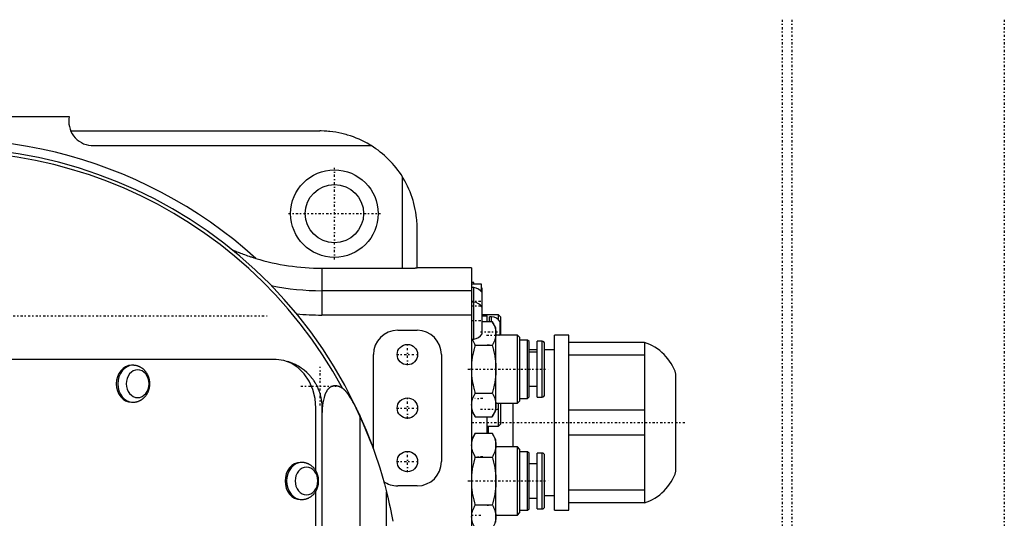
# Model space of a CAD drawing. Extents: x -526 to 218, y -128 to 128.
# Tile 9 of 9: x 15 to 218, y 17 to 120. Entities that reach past the tile are written whole.
import ezdxf

# ---------------------------------------------------------------- set-up
doc = ezdxf.new("R2010")
doc.units = 0
doc.linetypes.add('CENTER', pattern=[1.5, 0.45, -0.5, 0.05, -0.5])
doc.layers.add('AM_0', color=7, linetype='CONTINUOUS')
doc.layers.add('AM_7', color=7, linetype='CENTER')

msp = doc.modelspace()

# ---------------------------------------------------------------- linework, layer by layer
at = {"layer": 'AM_0', "color": 7, "linetype": 'CONTINUOUS'}
for p, q in [((-24.61, 100), (25.5, 100)), ((25.81, 97), (77, 97)), ((30, 94), (87.54, 94)), ((94, 68.77), (94, 87.54)), ((97, 68.86), (97, 77)), ((108.2, 68.86), (97, 68.86)), ((108.2, 68.85), (97, 68.85)), ((108.2, 68.86), (108.2, -68.86)), ((77.4, 68.77), (94, 68.77)), ((77.4, 68.77), (77.4, 59.14)), ((108.65, 65.8), (108.2, 65.8)), ((110.2, 65.5), (108.2, 65.5)), ((108.65, 64.8), (108.2, 64.8)), ((108.65, 65.5), (108.65, 65.8)), ((108.65, 54.2), (108.65, 64.8)), ((110.2, 64), (110.2, 65.5)), ((108.2, 64.14), (77.4, 64.14)), ((110.4, 55.25), (110.4, 64.75)), ((108.65, 61.8), (108.2, 61.8)), ((108.2, 59.14), (77.4, 59.14)), ((113.7, 59.17), (110.4, 59.17)), ((110.4, 59), (111.4, 59)), ((111.4, 57.81), (111.4, 59)), ((112.3, 58.8), (111.85, 58.8)), ((111.85, 57.82), (111.85, 58.8)), ((112.3, 57.82), (112.3, 58.8)), ((114.2, 58.67), (113.7, 59.17)), ((113.7, 58.15), (113.7, 59.17)), ((110.4, 57.81), (112.44, 57.81)), ((113.2, 56.5), (112.44, 57.81)), ((114.05, 55), (114.05, 57.75)), ((114.2, 55), (114.2, 58.67)), ((93, 56), (97, 56)), ((113.2, 39.5), (113.2, 56.5)), ((117.6, 55), (113.2, 55)), ((118.1, 54.5), (117.6, 55)), ((117.6, 41), (117.6, 55)), ((128.2, 55), (125.2, 55)), ((125.2, 19), (125.2, 55)), ((128.2, 19), (128.2, 55)), ((108.2, 54.2), (108.65, 54.2)), ((108.96, 52.91), (112.44, 52.91)), ((111.4, 53), (111.85, 53)), ((118.1, 41.5), (118.1, 54.5)), ((119.7, 54), (118.1, 54)), ((120, 53.7), (119.7, 54)), ((119.7, 42), (119.7, 54)), ((120, 42.3), (120, 53.7)), ((122.7, 53.75), (121.7, 53.75)), ((121.7, 42.25), (121.7, 53.75)), ((122.7, 42.25), (122.7, 53.75)), ((123.2, 42.75), (123.2, 53.25)), ((143.7, 53.5), (128.2, 53.5)), ((143.7, 53.5), (143.7, 20.5)), ((88, 31.6), (88, 51)), ((102, 51), (102, 29)), ((121.7, 52), (120, 52)), ((121.7, 51.5), (120, 51.5)), ((125.2, 52), (123.2, 52)), ((143.7, 50.9), (128.2, 50.9)), ((68.01, 50), (7.2, 50)), ((38.59, 48.8), (38.28, 48.8)), ((150.2, 27), (150.2, 47)), ((108.96, 43.09), (112.44, 43.09)), ((120, 44.5), (121.7, 44.5)), ((38.28, 41.2), (38.59, 41.2)), ((113.2, 41), (117.6, 41)), ((113.7, 36.25), (113.7, 41)), ((114.2, 36.75), (114.2, 41)), ((116.7, 41), (116.7, 32)), ((117.6, 41), (118.1, 41.5)), ((118.1, 42), (119.7, 42)), ((119.7, 42), (120, 42.3)), ((121.7, 42.25), (122.7, 42.25)), ((76.2, 27.08), (76.2, 40)), ((77.5, -40), (77.5, 40)), ((108.2, 39.5), (108.96, 38.19)), ((112.44, 38.19), (113.2, 39.5)), ((143.7, 39.6), (128.2, 39.6)), ((85.27, 6.45), (85.27, 38.28)), ((108.96, 38.19), (112.44, 38.19)), ((111.4, 34.81), (111.4, 38.19)), ((113.7, 36.25), (114.2, 36.75)), ((108.96, 34.81), (108.2, 33.5)), ((108.96, 34.81), (112.44, 34.81)), ((111.4, 36.25), (113.7, 36.25)), ((111.7, 34.81), (111.7, 36.25)), ((113.2, 33.5), (112.44, 34.81)), ((113.2, 16.5), (113.2, 33.5)), ((143.7, 34.4), (128.2, 34.4)), ((117.6, 32), (113.2, 32)), ((118.1, 31.5), (117.6, 32)), ((117.6, 18), (117.6, 32)), ((118.1, 18.5), (118.1, 31.5)), ((119.7, 31), (118.1, 31)), ((120, 30.7), (119.7, 31)), ((119.7, 19), (119.7, 31)), ((120, 19.3), (120, 30.7)), ((122.7, 30.75), (121.7, 30.75)), ((121.7, 19.25), (121.7, 30.75)), ((122.7, 19.25), (122.7, 30.75)), ((73.29, 28.8), (72.98, 28.8)), ((108.96, 29.91), (112.44, 29.91)), ((121.7, 28.5), (120, 28.5)), ((123.2, 19.75), (123.2, 30.25)), ((76.2, -22.92), (76.2, 22.92)), ((90.69, 8), (90.69, 22.74)), ((97, 24), (93, 24)), ((143.7, 23.1), (128.2, 23.1)), ((72.98, 21.2), (73.29, 21.2)), ((120, 21.5), (121.7, 21.5)), ((123.2, 22), (125.2, 22)), ((143.7, 20.5), (128.2, 20.5)), ((108.96, 20.09), (112.44, 20.09)), ((111.4, 20), (111.7, 20)), ((117.6, 18), (118.1, 18.5)), ((118.1, 19), (119.7, 19)), ((119.7, 19), (120, 19.3)), ((121.7, 19.25), (122.7, 19.25)), ((125.2, 19), (128.2, 19)), ((113.2, 18), (117.6, 18))]:
    msp.add_line(p, q, dxfattribs=at)
for points in [[(38.28, 48.8), (37.67, 48.73), (37.09, 48.51), (36.55, 48.16), (36.08, 47.69), (35.69, 47.11), (35.41, 46.45), (35.23, 45.74), (35.17, 45), (35.23, 44.26), (35.41, 43.55), (35.69, 42.89), (36.08, 42.31), (36.55, 41.84), (37.09, 41.49), (37.67, 41.27), (38.28, 41.2)], [(38.59, 48.8), (37.98, 48.73), (37.4, 48.51), (36.86, 48.16), (36.39, 47.69), (36, 47.11), (35.71, 46.45), (35.53, 45.74), (35.47, 45), (35.53, 44.26), (35.71, 43.55), (36, 42.89), (36.39, 42.31), (36.86, 41.84), (37.4, 41.49), (37.98, 41.27), (38.59, 41.2)], [(76.2, 40), (76.04, 41.95), (75.57, 43.83), (74.82, 45.56), (73.8, 47.07), (72.56, 48.31), (71.14, 49.24), (69.6, 49.81), (68.01, 50)], [(72.98, 28.8), (72.38, 28.73), (71.79, 28.51), (71.25, 28.16), (70.78, 27.69), (70.39, 27.11), (70.11, 26.45), (69.93, 25.74), (69.87, 25), (69.93, 24.26), (70.11, 23.55), (70.39, 22.89), (70.78, 22.31), (71.25, 21.84), (71.79, 21.49), (72.38, 21.27), (72.98, 21.2)], [(73.29, 28.8), (72.68, 28.73), (72.1, 28.51), (71.56, 28.16), (71.09, 27.69), (70.7, 27.11), (70.41, 26.45), (70.23, 25.74), (70.17, 25), (70.23, 24.26), (70.41, 23.55), (70.7, 22.89), (71.09, 22.31), (71.56, 21.84), (72.1, 21.49), (72.68, 21.27), (73.29, 21.2)]]:
    msp.add_lwpolyline(points, dxfattribs=at)
for points in [[(39.56, 47.85), (39.11, 47.8), (38.67, 47.64), (38.26, 47.37), (37.91, 47.02), (37.62, 46.59), (37.4, 46.09), (37.27, 45.56), (37.22, 45), (37.27, 44.44), (37.4, 43.91), (37.62, 43.41), (37.91, 42.98), (38.26, 42.63), (38.67, 42.36), (39.11, 42.2), (39.56, 42.15), (40.02, 42.2), (40.46, 42.36), (40.86, 42.63), (41.21, 42.98), (41.51, 43.41), (41.72, 43.91), (41.85, 44.44), (41.9, 45), (41.85, 45.56), (41.72, 46.09), (41.51, 46.59), (41.21, 47.02), (40.86, 47.37), (40.46, 47.64), (40.02, 47.8)], [(74.26, 27.85), (73.81, 27.8), (73.37, 27.64), (72.96, 27.37), (72.61, 27.02), (72.32, 26.59), (72.1, 26.09), (71.97, 25.56), (71.92, 25), (71.97, 24.44), (72.1, 23.91), (72.32, 23.41), (72.61, 22.98), (72.96, 22.63), (73.37, 22.36), (73.81, 22.2), (74.26, 22.15), (74.72, 22.2), (75.16, 22.36), (75.56, 22.63), (75.91, 22.98), (76.21, 23.41), (76.42, 23.91), (76.55, 24.44), (76.6, 25), (76.55, 25.56), (76.42, 26.09), (76.21, 26.59), (75.91, 27.02), (75.56, 27.37), (75.16, 27.64), (74.72, 27.8)]]:
    msp.add_lwpolyline(points, close=True, dxfattribs=at)
for points in [[(87.54, 94, 0), (87.27, 94.16, 0), (86.74, 94.47, 0), (86.19, 94.76, 0), (85.91, 94.91, 0), (85.63, 95.04, 0), (85.06, 95.3, 0), (84.48, 95.55, 0), (83.89, 95.77, 0), (83.3, 95.98, 0), (82.7, 96.17, 0), (82.4, 96.26, 0), (82.1, 96.34, 0), (81.49, 96.49, 0), (80.88, 96.62, 0), (80.27, 96.73, 0), (79.66, 96.82, 0), (79.06, 96.89, 0), (78.76, 96.92, 0), (78.46, 96.95, 0), (77.87, 96.98, 0), (77.29, 97, 0), (77, 97, 0)], [(97, 77, 0), (97, 77.29, 0), (96.98, 77.87, 0), (96.95, 78.46, 0), (96.92, 78.76, 0), (96.89, 79.06, 0), (96.82, 79.66, 0), (96.73, 80.27, 0), (96.62, 80.88, 0), (96.49, 81.49, 0), (96.34, 82.1, 0), (96.26, 82.4, 0), (96.17, 82.7, 0), (95.98, 83.3, 0), (95.77, 83.89, 0), (95.55, 84.48, 0), (95.3, 85.06, 0), (95.04, 85.63, 0), (94.91, 85.91, 0), (94.76, 86.19, 0), (94.47, 86.74, 0), (94.16, 87.27, 0), (94, 87.54, 0)], [(58.95, 72.57, 0), (58.97, 72.57, 0), (59.01, 72.55, 0), (59.05, 72.53, 0), (59.06, 72.53, 0), (59.08, 72.52, 0), (59.12, 72.5, 0), (59.16, 72.49, 0), (59.3, 72.43, 0), (59.53, 72.34, 0), (59.64, 72.29, 0), (59.75, 72.25, 0), (59.97, 72.16, 0), (60.2, 72.07, 0), (60.45, 71.98, 0), (60.71, 71.88, 0), (60.98, 71.77, 0), (61.12, 71.72, 0), (61.26, 71.67, 0), (61.55, 71.57, 0), (61.85, 71.46, 0), (62.16, 71.35, 0), (62.47, 71.25, 0), (62.78, 71.14, 0), (62.94, 71.09, 0), (63.1, 71.04, 0), (63.41, 70.94, 0), (63.72, 70.84, 0), (63.87, 70.79, 0)], [(94, 68.77, 0), (94.02, 68.77, 0), (94.06, 68.77, 0), (94.11, 68.77, 0), (94.13, 68.77, 0), (94.15, 68.77, 0), (94.19, 68.77, 0), (94.23, 68.77, 0), (94.27, 68.77, 0), (94.32, 68.77, 0), (94.36, 68.77, 0), (94.38, 68.77, 0), (94.4, 68.77, 0), (94.44, 68.77, 0), (94.48, 68.77, 0), (94.53, 68.77, 0), (94.57, 68.77, 0), (94.61, 68.77, 0), (94.63, 68.77, 0), (94.65, 68.77, 0), (94.69, 68.77, 0), (94.73, 68.77, 0), (94.75, 68.77, 0), (94.77, 68.77, 0), (94.81, 68.77, 0), (94.86, 68.77, 0), (94.88, 68.78, 0), (94.9, 68.78, 0), (94.94, 68.78, 0), (94.98, 68.78, 0), (95.02, 68.78, 0), (95.06, 68.78, 0), (95.1, 68.78, 0), (95.11, 68.78, 0), (95.13, 68.78, 0), (95.17, 68.78, 0), (95.21, 68.78, 0), (95.25, 68.78, 0), (95.29, 68.78, 0), (95.33, 68.78, 0), (95.35, 68.78, 0), (95.37, 68.78, 0), (95.4, 68.78, 0), (95.44, 68.78, 0), (95.48, 68.78, 0), (95.51, 68.78, 0), (95.55, 68.78, 0), (95.57, 68.78, 0), (95.59, 68.78, 0), (95.62, 68.79, 0), (95.66, 68.79, 0), (95.69, 68.79, 0), (95.73, 68.79, 0), (95.76, 68.79, 0), (95.78, 68.79, 0), (95.8, 68.79, 0), (95.83, 68.79, 0), (95.86, 68.79, 0), (95.9, 68.79, 0), (95.93, 68.79, 0), (95.96, 68.79, 0), (95.98, 68.79, 0), (95.99, 68.79, 0), (96.02, 68.79, 0), (96.05, 68.79, 0), (96.07, 68.8, 0), (96.09, 68.8, 0), (96.12, 68.8, 0), (96.15, 68.8, 0), (96.16, 68.8, 0), (96.17, 68.8, 0), (96.2, 68.8, 0), (96.23, 68.8, 0), (96.26, 68.8, 0), (96.29, 68.8, 0), (96.32, 68.8, 0), (96.33, 68.8, 0), (96.34, 68.8, 0), (96.37, 68.8, 0), (96.39, 68.81, 0), (96.42, 68.81, 0), (96.44, 68.81, 0), (96.47, 68.81, 0), (96.48, 68.81, 0), (96.49, 68.81, 0), (96.52, 68.81, 0), (96.54, 68.81, 0), (96.56, 68.81, 0), (96.58, 68.81, 0), (96.6, 68.81, 0), (96.61, 68.82, 0), (96.62, 68.82, 0), (96.64, 68.82, 0), (96.66, 68.82, 0), (96.68, 68.82, 0), (96.7, 68.82, 0), (96.72, 68.82, 0), (96.73, 68.82, 0), (96.74, 68.82, 0), (96.75, 68.82, 0), (96.77, 68.82, 0), (96.79, 68.83, 0), (96.8, 68.83, 0), (96.82, 68.83, 0), (96.82, 68.83, 0), (96.83, 68.83, 0), (96.85, 68.83, 0), (96.86, 68.83, 0), (96.86, 68.83, 0), (96.87, 68.83, 0), (96.88, 68.83, 0), (96.89, 68.83, 0), (96.9, 68.84, 0), (96.91, 68.84, 0), (96.92, 68.84, 0), (96.93, 68.84, 0), (96.93, 68.84, 0), (96.94, 68.84, 0), (96.95, 68.84, 0), (96.95, 68.84, 0), (96.96, 68.84, 0), (96.96, 68.84, 0), (96.97, 68.85, 0), (96.98, 68.85, 0), (96.98, 68.85, 0), (96.99, 68.85, 0), (96.99, 68.85, 0), (96.99, 68.85, 0), (96.99, 68.85, 0), (97, 68.85, 0), (97, 68.85, 0)], [(112.44, 57.81, 0), (112.48, 57.74, 0), (112.57, 57.59, 0), (112.64, 57.45, 0), (112.68, 57.37, 0), (112.71, 57.3, 0), (112.78, 57.16, 0), (112.84, 57.02, 0), (112.89, 56.88, 0), (112.95, 56.75, 0), (112.99, 56.61, 0), (113.01, 56.55, 0), (113.03, 56.48, 0), (113.07, 56.35, 0), (113.1, 56.21, 0), (113.13, 56.08, 0), (113.15, 55.95, 0), (113.17, 55.82, 0), (113.18, 55.76, 0), (113.19, 55.69, 0), (113.19, 55.56, 0), (113.2, 55.43, 0), (113.2, 55.36, 0)], [(113.2, 55.36, 0), (113.2, 55.3, 0), (113.19, 55.16, 0), (113.19, 55.03, 0), (113.18, 54.97, 0), (113.17, 54.9, 0), (113.15, 54.77, 0), (113.13, 54.64, 0), (113.1, 54.51, 0), (113.07, 54.38, 0), (113.03, 54.24, 0), (113.01, 54.18, 0), (112.99, 54.11, 0), (112.95, 53.97, 0), (112.89, 53.84, 0), (112.84, 53.7, 0), (112.78, 53.56, 0), (112.71, 53.42, 0), (112.68, 53.35, 0), (112.64, 53.28, 0), (112.57, 53.13, 0), (112.48, 52.98, 0), (112.44, 52.91, 0)], [(108.2, 48, 0), (108.2, 48.13, 0), (108.21, 48.39, 0), (108.21, 48.66, 0), (108.22, 48.79, 0), (108.23, 48.92, 0), (108.25, 49.18, 0), (108.27, 49.44, 0), (108.3, 49.71, 0), (108.33, 49.97, 0), (108.37, 50.24, 0), (108.39, 50.37, 0), (108.41, 50.5, 0), (108.45, 50.77, 0), (108.51, 51.05, 0), (108.56, 51.32, 0), (108.62, 51.6, 0), (108.69, 51.88, 0), (108.72, 52.03, 0), (108.76, 52.17, 0), (108.83, 52.46, 0), (108.92, 52.76, 0), (108.96, 52.91, 0)], [(108.96, 52.91, 0), (108.83, 53.14, 0), (108.62, 53.57, 0), (108.45, 53.99, 0), (108.38, 54.2, 0)], [(112.44, 52.91, 0), (112.48, 52.76, 0), (112.57, 52.46, 0), (112.64, 52.17, 0), (112.68, 52.03, 0), (112.71, 51.88, 0), (112.78, 51.6, 0), (112.84, 51.32, 0), (112.89, 51.05, 0), (112.95, 50.77, 0), (112.99, 50.5, 0), (113.01, 50.37, 0), (113.03, 50.24, 0), (113.07, 49.97, 0), (113.1, 49.71, 0), (113.13, 49.44, 0), (113.15, 49.18, 0), (113.17, 48.92, 0), (113.18, 48.79, 0), (113.19, 48.66, 0), (113.19, 48.39, 0), (113.2, 48.13, 0), (113.2, 48, 0)], [(38.59, 41.2, 0), (38.64, 41.2, 0), (38.74, 41.2, 0), (38.85, 41.21, 0), (38.9, 41.22, 0), (38.95, 41.22, 0), (39.05, 41.23, 0), (39.16, 41.25, 0), (39.26, 41.27, 0), (39.36, 41.29, 0), (39.46, 41.32, 0), (39.51, 41.34, 0), (39.56, 41.35, 0), (39.66, 41.38, 0), (39.76, 41.42, 0), (39.86, 41.46, 0), (39.95, 41.5, 0), (40.04, 41.55, 0), (40.09, 41.57, 0), (40.14, 41.6, 0), (40.23, 41.65, 0), (40.32, 41.7, 0), (40.36, 41.73, 0), (40.41, 41.76, 0), (40.49, 41.82, 0), (40.58, 41.88, 0), (40.62, 41.91, 0), (40.66, 41.95, 0), (40.74, 42.01, 0), (40.82, 42.08, 0), (40.9, 42.15, 0), (40.97, 42.23, 0), (41.04, 42.31, 0), (41.08, 42.35, 0), (41.11, 42.39, 0), (41.18, 42.47, 0), (41.25, 42.55, 0), (41.31, 42.63, 0), (41.37, 42.72, 0), (41.43, 42.81, 0), (41.46, 42.85, 0), (41.49, 42.9, 0), (41.54, 42.99, 0), (41.59, 43.09, 0), (41.64, 43.18, 0), (41.69, 43.28, 0), (41.73, 43.37, 0), (41.75, 43.42, 0), (41.77, 43.47, 0), (41.81, 43.57, 0), (41.85, 43.68, 0), (41.88, 43.78, 0), (41.91, 43.88, 0), (41.94, 43.98, 0), (41.95, 44.04, 0), (41.96, 44.09, 0), (41.98, 44.19, 0), (42, 44.3, 0), (42.02, 44.41, 0), (42.03, 44.51, 0), (42.04, 44.62, 0), (42.05, 44.68, 0), (42.05, 44.73, 0), (42.06, 44.84, 0), (42.06, 44.95, 0), (42.06, 45, 0), (42.06, 45.05, 0), (42.06, 45.16, 0), (42.05, 45.27, 0), (42.05, 45.32, 0), (42.04, 45.38, 0), (42.03, 45.49, 0), (42.02, 45.59, 0), (42, 45.7, 0), (41.98, 45.8, 0), (41.96, 45.91, 0), (41.95, 45.96, 0), (41.94, 46.02, 0), (41.91, 46.12, 0), (41.88, 46.22, 0), (41.85, 46.33, 0), (41.81, 46.43, 0), (41.77, 46.53, 0), (41.75, 46.58, 0), (41.73, 46.63, 0), (41.69, 46.72, 0), (41.64, 46.82, 0), (41.59, 46.91, 0), (41.54, 47.01, 0), (41.49, 47.1, 0), (41.46, 47.15, 0), (41.43, 47.19, 0), (41.37, 47.28, 0), (41.31, 47.37, 0), (41.25, 47.45, 0), (41.18, 47.53, 0), (41.11, 47.62, 0), (41.08, 47.65, 0), (41.04, 47.69, 0), (40.97, 47.77, 0), (40.9, 47.85, 0), (40.82, 47.92, 0), (40.74, 47.99, 0), (40.66, 48.05, 0), (40.62, 48.09, 0), (40.58, 48.12, 0), (40.49, 48.18, 0), (40.41, 48.24, 0), (40.36, 48.27, 0), (40.32, 48.3, 0), (40.23, 48.35, 0), (40.14, 48.4, 0), (40.09, 48.43, 0), (40.04, 48.45, 0), (39.95, 48.5, 0), (39.85, 48.54, 0), (39.76, 48.58, 0), (39.66, 48.62, 0), (39.56, 48.65, 0), (39.51, 48.66, 0), (39.46, 48.68, 0), (39.36, 48.71, 0), (39.26, 48.73, 0), (39.16, 48.75, 0), (39.05, 48.77, 0), (38.95, 48.78, 0), (38.9, 48.78, 0), (38.85, 48.79, 0), (38.74, 48.8, 0), (38.64, 48.8, 0), (38.59, 48.8, 0)], [(77.5, 40, 0), (77.5, 40.06, 0), (77.5, 40.18, 0), (77.5, 40.3, 0), (77.49, 40.36, 0), (77.49, 40.42, 0), (77.49, 40.54, 0), (77.48, 40.66, 0), (77.47, 40.77, 0), (77.46, 40.89, 0), (77.45, 41.01, 0), (77.44, 41.07, 0), (77.44, 41.13, 0), (77.42, 41.25, 0), (77.41, 41.37, 0), (77.39, 41.48, 0), (77.37, 41.6, 0), (77.35, 41.72, 0), (77.34, 41.78, 0), (77.33, 41.84, 0), (77.31, 41.95, 0), (77.28, 42.07, 0), (77.27, 42.13, 0), (77.26, 42.19, 0), (77.23, 42.3, 0), (77.2, 42.42, 0), (77.19, 42.48, 0), (77.17, 42.54, 0), (77.14, 42.65, 0), (77.11, 42.77, 0), (77.08, 42.88, 0), (77.04, 42.99, 0), (77, 43.11, 0), (76.99, 43.16, 0), (76.97, 43.22, 0), (76.93, 43.33, 0), (76.89, 43.45, 0), (76.85, 43.56, 0), (76.8, 43.67, 0), (76.76, 43.78, 0), (76.74, 43.83, 0), (76.71, 43.89, 0), (76.67, 44, 0), (76.62, 44.11, 0), (76.57, 44.22, 0), (76.52, 44.32, 0), (76.46, 44.43, 0), (76.44, 44.48, 0), (76.41, 44.54, 0), (76.36, 44.64, 0), (76.3, 44.75, 0), (76.24, 44.85, 0), (76.18, 44.96, 0), (76.13, 45.06, 0), (76.09, 45.11, 0), (76.06, 45.16, 0), (76, 45.26, 0), (75.94, 45.37, 0), (75.87, 45.47, 0), (75.81, 45.57, 0), (75.74, 45.66, 0), (75.71, 45.71, 0), (75.67, 45.76, 0), (75.6, 45.86, 0), (75.53, 45.95, 0), (75.5, 46, 0), (75.46, 46.05, 0), (75.39, 46.14, 0), (75.32, 46.24, 0), (75.28, 46.28, 0), (75.24, 46.33, 0), (75.16, 46.42, 0), (75.09, 46.51, 0), (75.01, 46.6, 0), (74.93, 46.69, 0), (74.85, 46.78, 0), (74.81, 46.82, 0), (74.77, 46.87, 0), (74.69, 46.95, 0), (74.6, 47.04, 0), (74.3, 47.33, 0), (73.76, 47.8, 0), (73.19, 48.22, 0), (72.59, 48.61, 0), (72.27, 48.79, 0), (71.96, 48.95, 0), (71.31, 49.25, 0), (70.63, 49.5, 0), (70.29, 49.6, 0)], [(108.96, 43.09, 0), (108.92, 43.24, 0), (108.83, 43.54, 0), (108.76, 43.83, 0), (108.72, 43.97, 0), (108.69, 44.12, 0), (108.62, 44.4, 0), (108.56, 44.68, 0), (108.51, 44.95, 0), (108.45, 45.23, 0), (108.41, 45.5, 0), (108.39, 45.63, 0), (108.37, 45.76, 0), (108.33, 46.03, 0), (108.3, 46.29, 0), (108.27, 46.56, 0), (108.25, 46.82, 0), (108.23, 47.08, 0), (108.22, 47.21, 0), (108.21, 47.34, 0), (108.21, 47.61, 0), (108.2, 47.87, 0), (108.2, 48, 0)], [(113.2, 48, 0), (113.2, 47.87, 0), (113.19, 47.61, 0), (113.19, 47.34, 0), (113.18, 47.21, 0), (113.17, 47.08, 0), (113.15, 46.82, 0), (113.13, 46.56, 0), (113.1, 46.29, 0), (113.07, 46.03, 0), (113.03, 45.76, 0), (113.01, 45.63, 0), (112.99, 45.5, 0), (112.95, 45.23, 0), (112.89, 44.95, 0), (112.84, 44.68, 0), (112.78, 44.4, 0), (112.71, 44.12, 0), (112.68, 43.97, 0), (112.64, 43.83, 0), (112.57, 43.54, 0), (112.48, 43.24, 0), (112.44, 43.09, 0)], [(77.5, 37.9, 0), (77.5, 38.19, 0), (77.51, 38.78, 0), (77.54, 39.36, 0), (77.55, 39.65, 0), (77.57, 39.93, 0), (77.63, 40.51, 0), (77.7, 41.08, 0), (77.8, 41.65, 0), (77.93, 42.19, 0), (78.02, 42.5, 0), (78.05, 42.58, 0), (78.07, 42.66, 0), (78.09, 42.71, 0), (78.1, 42.75, 0), (78.13, 42.83, 0), (78.16, 42.91, 0), (78.18, 42.95, 0), (78.19, 42.99, 0), (78.23, 43.07, 0), (78.26, 43.15, 0), (78.28, 43.18, 0), (78.3, 43.22, 0), (78.33, 43.3, 0), (78.37, 43.37, 0), (78.41, 43.44, 0), (78.45, 43.51, 0), (78.49, 43.58, 0), (78.51, 43.61, 0), (78.53, 43.65, 0), (78.57, 43.71, 0), (78.61, 43.77, 0), (78.66, 43.84, 0), (78.71, 43.9, 0), (78.75, 43.95, 0), (78.78, 43.98, 0), (78.8, 44.01, 0), (78.85, 44.06, 0), (78.9, 44.12, 0), (78.96, 44.17, 0), (79.01, 44.22, 0), (79.07, 44.26, 0), (79.09, 44.28, 0), (79.12, 44.31, 0), (79.18, 44.35, 0), (79.24, 44.39, 0), (79.3, 44.42, 0), (79.37, 44.46, 0), (79.43, 44.49, 0), (79.47, 44.5, 0), (79.5, 44.52, 0), (79.57, 44.54, 0), (79.64, 44.57, 0), (79.71, 44.59, 0), (79.79, 44.6, 0), (79.86, 44.62, 0), (79.9, 44.62, 0), (79.94, 44.63, 0), (80.02, 44.63, 0), (80.1, 44.63, 0), (80.14, 44.63, 0), (80.18, 44.63, 0), (80.27, 44.63, 0), (80.35, 44.62, 0), (80.39, 44.61, 0), (80.44, 44.61, 0), (80.52, 44.59, 0), (80.61, 44.57, 0), (80.69, 44.55, 0), (80.78, 44.52, 0), (80.87, 44.49, 0), (80.91, 44.48, 0), (80.95, 44.46, 0), (81.04, 44.42, 0), (81.13, 44.39, 0), (81.21, 44.34, 0), (81.3, 44.3, 0), (81.38, 44.25, 0), (81.43, 44.23, 0), (81.47, 44.2, 0), (81.55, 44.15, 0), (81.63, 44.1, 0), (81.67, 44.07, 0)], [(81.67, 44.07, 0), (81.7, 44.06, 0), (81.75, 44.02, 0), (81.81, 43.98, 0), (81.83, 43.96, 0), (81.86, 43.94, 0), (81.91, 43.89, 0), (81.96, 43.85, 0), (82.01, 43.8, 0), (82.06, 43.75, 0), (82.1, 43.7, 0), (82.13, 43.68, 0), (82.15, 43.65, 0), (82.2, 43.6, 0), (82.25, 43.55, 0), (82.29, 43.49, 0), (82.34, 43.44, 0), (82.38, 43.39, 0), (82.4, 43.36, 0), (82.42, 43.33, 0), (82.47, 43.28, 0), (82.51, 43.23, 0), (82.53, 43.2, 0), (82.64, 43.05, 0), (82.85, 42.76, 0), (83.05, 42.45, 0), (83.25, 42.14, 0), (83.44, 41.82, 0), (83.63, 41.5, 0), (83.72, 41.34, 0), (83.81, 41.18, 0), (83.99, 40.85, 0), (84.17, 40.51, 0), (84.35, 40.17, 0), (84.52, 39.83, 0), (84.7, 39.48, 0), (84.78, 39.31, 0), (84.86, 39.14, 0), (85.03, 38.79, 0), (85.19, 38.45, 0), (85.27, 38.28, 0)], [(108.2, 40.64, 0), (108.2, 40.7, 0), (108.21, 40.84, 0), (108.21, 40.97, 0), (108.22, 41.03, 0), (108.23, 41.1, 0), (108.25, 41.23, 0), (108.27, 41.36, 0), (108.3, 41.49, 0), (108.33, 41.62, 0), (108.37, 41.76, 0), (108.39, 41.82, 0), (108.41, 41.89, 0), (108.45, 42.03, 0), (108.51, 42.16, 0), (108.56, 42.3, 0), (108.62, 42.44, 0), (108.69, 42.58, 0), (108.72, 42.65, 0), (108.76, 42.72, 0), (108.83, 42.87, 0), (108.92, 43.02, 0), (108.96, 43.09, 0)], [(112.44, 43.09, 0), (112.48, 43.02, 0), (112.57, 42.87, 0), (112.64, 42.72, 0), (112.68, 42.65, 0), (112.71, 42.58, 0), (112.78, 42.44, 0), (112.84, 42.3, 0), (112.89, 42.16, 0), (112.95, 42.03, 0), (112.99, 41.89, 0), (113.01, 41.82, 0), (113.03, 41.76, 0), (113.07, 41.62, 0), (113.1, 41.49, 0), (113.13, 41.36, 0), (113.15, 41.23, 0), (113.17, 41.1, 0), (113.18, 41.03, 0), (113.19, 40.97, 0), (113.19, 40.84, 0), (113.2, 40.7, 0), (113.2, 40.64, 0)], [(108.96, 38.19, 0), (108.92, 38.26, 0), (108.83, 38.41, 0), (108.76, 38.55, 0), (108.72, 38.63, 0), (108.69, 38.7, 0), (108.62, 38.84, 0), (108.56, 38.98, 0), (108.51, 39.12, 0), (108.45, 39.25, 0), (108.41, 39.39, 0), (108.39, 39.45, 0), (108.37, 39.52, 0), (108.33, 39.65, 0), (108.3, 39.79, 0), (108.27, 39.92, 0), (108.25, 40.05, 0), (108.23, 40.18, 0), (108.22, 40.24, 0), (108.21, 40.31, 0), (108.21, 40.44, 0), (108.2, 40.57, 0), (108.2, 40.64, 0)], [(113.2, 40.64, 0), (113.2, 40.57, 0), (113.19, 40.44, 0), (113.19, 40.31, 0), (113.18, 40.24, 0), (113.17, 40.18, 0), (113.15, 40.05, 0), (113.13, 39.92, 0), (113.1, 39.79, 0), (113.07, 39.65, 0), (113.03, 39.52, 0), (113.01, 39.45, 0), (112.99, 39.39, 0), (112.95, 39.25, 0), (112.89, 39.12, 0), (112.84, 38.98, 0), (112.78, 38.84, 0), (112.71, 38.7, 0), (112.68, 38.63, 0), (112.64, 38.55, 0), (112.57, 38.41, 0), (112.48, 38.26, 0), (112.44, 38.19, 0)], [(85.27, 38.28, 0), (85.71, 37.32, 0), (86.52, 35.43, 0), (87.29, 33.51, 0), (87.66, 32.52, 0)], [(108.2, 32.36, 0), (108.2, 32.43, 0), (108.21, 32.56, 0), (108.21, 32.69, 0), (108.22, 32.76, 0), (108.23, 32.82, 0), (108.25, 32.95, 0), (108.27, 33.08, 0), (108.3, 33.21, 0), (108.33, 33.35, 0), (108.37, 33.48, 0), (108.39, 33.55, 0), (108.41, 33.61, 0), (108.45, 33.75, 0), (108.51, 33.88, 0), (108.56, 34.02, 0), (108.62, 34.16, 0), (108.69, 34.3, 0), (108.72, 34.37, 0), (108.76, 34.45, 0), (108.83, 34.59, 0), (108.92, 34.74, 0), (108.96, 34.81, 0)], [(112.44, 34.81, 0), (112.48, 34.74, 0), (112.57, 34.59, 0), (112.64, 34.45, 0), (112.68, 34.37, 0), (112.71, 34.3, 0), (112.78, 34.16, 0), (112.84, 34.02, 0), (112.89, 33.88, 0), (112.95, 33.75, 0), (112.99, 33.61, 0), (113.01, 33.55, 0), (113.03, 33.48, 0), (113.07, 33.35, 0), (113.1, 33.21, 0), (113.13, 33.08, 0), (113.15, 32.95, 0), (113.17, 32.82, 0), (113.18, 32.76, 0), (113.19, 32.69, 0), (113.19, 32.56, 0), (113.2, 32.43, 0), (113.2, 32.36, 0)], [(87.66, 32.52, 0), (88.24, 30.92, 0), (89.31, 27.68, 0), (90.26, 24.4, 0), (90.69, 22.74, 0)], [(108.96, 29.91, 0), (108.92, 29.98, 0), (108.83, 30.13, 0), (108.76, 30.28, 0), (108.72, 30.35, 0), (108.69, 30.42, 0), (108.62, 30.56, 0), (108.56, 30.7, 0), (108.51, 30.84, 0), (108.45, 30.97, 0), (108.41, 31.11, 0), (108.39, 31.18, 0), (108.37, 31.24, 0), (108.33, 31.38, 0), (108.3, 31.51, 0), (108.27, 31.64, 0), (108.25, 31.77, 0), (108.23, 31.9, 0), (108.22, 31.97, 0), (108.21, 32.03, 0), (108.21, 32.16, 0), (108.2, 32.3, 0), (108.2, 32.36, 0)], [(113.2, 32.36, 0), (113.2, 32.3, 0), (113.19, 32.16, 0), (113.19, 32.03, 0), (113.18, 31.97, 0), (113.17, 31.9, 0), (113.15, 31.77, 0), (113.13, 31.64, 0), (113.1, 31.51, 0), (113.07, 31.38, 0), (113.03, 31.24, 0), (113.01, 31.18, 0), (112.99, 31.11, 0), (112.95, 30.97, 0), (112.89, 30.84, 0), (112.84, 30.7, 0), (112.78, 30.56, 0), (112.71, 30.42, 0), (112.68, 30.35, 0), (112.64, 30.28, 0), (112.57, 30.13, 0), (112.48, 29.98, 0), (112.44, 29.91, 0)], [(73.29, 21.2, 0), (73.34, 21.2, 0), (73.44, 21.2, 0), (73.55, 21.21, 0), (73.6, 21.22, 0), (73.65, 21.22, 0), (73.75, 21.23, 0), (73.86, 21.25, 0), (73.96, 21.27, 0), (74.06, 21.29, 0), (74.16, 21.32, 0), (74.21, 21.34, 0), (74.26, 21.35, 0), (74.36, 21.38, 0), (74.46, 21.42, 0), (74.56, 21.46, 0), (74.65, 21.5, 0), (74.74, 21.55, 0), (74.79, 21.57, 0), (74.84, 21.6, 0), (74.93, 21.65, 0), (75.02, 21.7, 0), (75.06, 21.73, 0), (75.11, 21.76, 0), (75.19, 21.82, 0), (75.28, 21.88, 0), (75.32, 21.91, 0), (75.36, 21.95, 0), (75.44, 22.01, 0), (75.52, 22.08, 0), (75.6, 22.15, 0), (75.67, 22.23, 0), (75.74, 22.31, 0), (75.78, 22.35, 0), (75.81, 22.39, 0), (75.88, 22.47, 0), (75.95, 22.55, 0), (76.01, 22.63, 0), (76.07, 22.72, 0), (76.13, 22.81, 0), (76.16, 22.85, 0), (76.19, 22.9, 0), (76.24, 22.99, 0), (76.29, 23.09, 0), (76.34, 23.18, 0), (76.39, 23.28, 0), (76.43, 23.37, 0), (76.45, 23.42, 0), (76.47, 23.47, 0), (76.51, 23.57, 0), (76.55, 23.68, 0), (76.58, 23.78, 0), (76.61, 23.88, 0), (76.64, 23.98, 0), (76.65, 24.04, 0), (76.66, 24.09, 0), (76.68, 24.19, 0), (76.7, 24.3, 0), (76.72, 24.41, 0), (76.73, 24.51, 0), (76.74, 24.62, 0), (76.75, 24.68, 0), (76.75, 24.73, 0), (76.76, 24.84, 0), (76.76, 24.95, 0), (76.76, 25, 0), (76.76, 25.05, 0), (76.76, 25.16, 0), (76.75, 25.27, 0), (76.75, 25.32, 0), (76.74, 25.38, 0), (76.73, 25.49, 0), (76.72, 25.59, 0), (76.7, 25.7, 0), (76.68, 25.8, 0), (76.66, 25.91, 0), (76.65, 25.96, 0), (76.64, 26.02, 0), (76.61, 26.12, 0), (76.58, 26.22, 0), (76.55, 26.33, 0), (76.51, 26.43, 0), (76.47, 26.53, 0), (76.45, 26.58, 0), (76.43, 26.63, 0), (76.39, 26.72, 0), (76.34, 26.82, 0), (76.29, 26.91, 0), (76.24, 27.01, 0), (76.19, 27.1, 0), (76.16, 27.15, 0), (76.13, 27.19, 0), (76.07, 27.28, 0), (76.01, 27.37, 0), (75.95, 27.45, 0), (75.88, 27.53, 0), (75.81, 27.62, 0), (75.78, 27.65, 0), (75.74, 27.69, 0), (75.67, 27.77, 0), (75.6, 27.85, 0), (75.52, 27.92, 0), (75.44, 27.99, 0), (75.36, 28.05, 0), (75.32, 28.09, 0), (75.28, 28.12, 0), (75.19, 28.18, 0), (75.11, 28.24, 0), (75.06, 28.27, 0), (75.02, 28.3, 0), (74.93, 28.35, 0), (74.84, 28.4, 0), (74.79, 28.43, 0), (74.74, 28.45, 0), (74.65, 28.5, 0), (74.55, 28.54, 0), (74.46, 28.58, 0), (74.36, 28.62, 0), (74.26, 28.65, 0), (74.21, 28.66, 0), (74.16, 28.68, 0), (74.06, 28.71, 0), (73.96, 28.73, 0), (73.86, 28.75, 0), (73.75, 28.77, 0), (73.65, 28.78, 0), (73.6, 28.78, 0), (73.55, 28.79, 0), (73.44, 28.8, 0), (73.34, 28.8, 0), (73.29, 28.8, 0)], [(108.2, 25, 0), (108.2, 25.13, 0), (108.21, 25.39, 0), (108.21, 25.66, 0), (108.22, 25.79, 0), (108.23, 25.92, 0), (108.25, 26.18, 0), (108.27, 26.44, 0), (108.3, 26.71, 0), (108.33, 26.97, 0), (108.37, 27.24, 0), (108.39, 27.37, 0), (108.41, 27.5, 0), (108.45, 27.77, 0), (108.51, 28.05, 0), (108.56, 28.32, 0), (108.62, 28.6, 0), (108.69, 28.88, 0), (108.72, 29.03, 0), (108.76, 29.17, 0), (108.83, 29.46, 0), (108.92, 29.76, 0), (108.96, 29.91, 0)], [(112.44, 29.91, 0), (112.48, 29.76, 0), (112.57, 29.46, 0), (112.64, 29.17, 0), (112.68, 29.03, 0), (112.71, 28.88, 0), (112.78, 28.6, 0), (112.84, 28.32, 0), (112.89, 28.05, 0), (112.95, 27.77, 0), (112.99, 27.5, 0), (113.01, 27.37, 0), (113.03, 27.24, 0), (113.07, 26.97, 0), (113.1, 26.71, 0), (113.13, 26.44, 0), (113.15, 26.18, 0), (113.17, 25.92, 0), (113.18, 25.79, 0), (113.19, 25.66, 0), (113.19, 25.39, 0), (113.2, 25.13, 0), (113.2, 25, 0)], [(108.96, 20.09, 0), (108.92, 20.24, 0), (108.83, 20.54, 0), (108.76, 20.83, 0), (108.72, 20.97, 0), (108.69, 21.12, 0), (108.62, 21.4, 0), (108.56, 21.68, 0), (108.51, 21.95, 0), (108.45, 22.23, 0), (108.41, 22.5, 0), (108.39, 22.63, 0), (108.37, 22.76, 0), (108.33, 23.03, 0), (108.3, 23.29, 0), (108.27, 23.56, 0), (108.25, 23.82, 0), (108.23, 24.08, 0), (108.22, 24.21, 0), (108.21, 24.34, 0), (108.21, 24.61, 0), (108.2, 24.87, 0), (108.2, 25, 0)], [(113.2, 25, 0), (113.2, 24.87, 0), (113.19, 24.61, 0), (113.19, 24.34, 0), (113.18, 24.21, 0), (113.17, 24.08, 0), (113.15, 23.82, 0), (113.13, 23.56, 0), (113.1, 23.29, 0), (113.07, 23.03, 0), (113.03, 22.76, 0), (113.01, 22.63, 0), (112.99, 22.5, 0), (112.95, 22.23, 0), (112.89, 21.95, 0), (112.84, 21.68, 0), (112.78, 21.4, 0), (112.71, 21.12, 0), (112.68, 20.97, 0), (112.64, 20.83, 0), (112.57, 20.54, 0), (112.48, 20.24, 0), (112.44, 20.09, 0)], [(90.69, 22.74, 0), (90.78, 22.4, 0), (90.95, 21.7, 0), (91.11, 21, 0), (91.19, 20.64, 0), (91.27, 20.28, 0), (91.43, 19.57, 0), (91.58, 18.85, 0), (91.72, 18.14, 0), (91.86, 17.42, 0), (91.99, 16.71, 0)], [(108.2, 17.64, 0), (108.2, 17.7, 0), (108.21, 17.84, 0), (108.21, 17.97, 0), (108.22, 18.03, 0), (108.23, 18.1, 0), (108.25, 18.23, 0), (108.27, 18.36, 0), (108.3, 18.49, 0), (108.33, 18.62, 0), (108.37, 18.76, 0), (108.39, 18.82, 0), (108.41, 18.89, 0), (108.45, 19.03, 0), (108.51, 19.16, 0), (108.56, 19.3, 0), (108.62, 19.44, 0), (108.69, 19.58, 0), (108.72, 19.65, 0), (108.76, 19.72, 0), (108.83, 19.87, 0), (108.92, 20.02, 0), (108.96, 20.09, 0)], [(112.44, 20.09, 0), (112.48, 20.02, 0), (112.57, 19.87, 0), (112.64, 19.72, 0), (112.68, 19.65, 0), (112.71, 19.58, 0), (112.78, 19.44, 0), (112.84, 19.3, 0), (112.89, 19.16, 0), (112.95, 19.03, 0), (112.99, 18.89, 0), (113.01, 18.82, 0), (113.03, 18.76, 0), (113.07, 18.62, 0), (113.1, 18.49, 0), (113.13, 18.36, 0), (113.15, 18.23, 0), (113.17, 18.1, 0), (113.18, 18.03, 0), (113.19, 17.97, 0), (113.19, 17.84, 0), (113.2, 17.7, 0), (113.2, 17.64, 0)], [(108.96, 15.19, 0), (108.92, 15.26, 0), (108.83, 15.41, 0), (108.76, 15.55, 0), (108.72, 15.63, 0), (108.69, 15.7, 0), (108.62, 15.84, 0), (108.56, 15.98, 0), (108.51, 16.12, 0), (108.45, 16.25, 0), (108.41, 16.39, 0), (108.39, 16.45, 0), (108.37, 16.52, 0), (108.33, 16.65, 0), (108.3, 16.79, 0), (108.27, 16.92, 0), (108.25, 17.05, 0), (108.23, 17.18, 0), (108.22, 17.24, 0), (108.21, 17.31, 0), (108.21, 17.44, 0), (108.2, 17.57, 0), (108.2, 17.64, 0)], [(113.2, 17.64, 0), (113.2, 17.57, 0), (113.19, 17.44, 0), (113.19, 17.31, 0), (113.18, 17.24, 0), (113.17, 17.18, 0), (113.15, 17.05, 0), (113.13, 16.92, 0), (113.1, 16.79, 0), (113.07, 16.65, 0), (113.03, 16.52, 0), (113.01, 16.45, 0), (112.99, 16.39, 0), (112.95, 16.25, 0), (112.89, 16.12, 0), (112.84, 15.98, 0), (112.78, 15.84, 0), (112.71, 15.7, 0), (112.68, 15.63, 0), (112.64, 15.55, 0), (112.57, 15.41, 0), (112.48, 15.26, 0), (112.44, 15.19, 0)]]:
    msp.add_polyline3d(points, dxfattribs=at)
for centre, radius in [((80, 80), 9), ((80, 80), 6), ((95, 51), 2.1), ((95, 40), 2.1), ((95, 29), 2.1)]:
    msp.add_circle(centre, radius, dxfattribs=at)
for centre, radius, start, end in [((30.4, 98.98), 5, 168.2795, 265.4603), ((0, 0), 95.35, 47.9426, 104.5784), ((0, 0), 93.5, 20.3557, 104.8734), ((77, 77), 20, 31.7883, 58.2117), ((0, 0), 92.81, 28.3533, 104.987), ((77.4, 115), 46.23, 252.985, 270), ((77.4, 115), 50.86, 258.206, 270), ((108.35, 62.32), 2.5, 34.9465, 83.126), ((108.35, 59.32), 2.5, 34.9465, 83.126), ((77.4, 115), 55.86, 264.6819, 270), ((112, 56.32), 2.5, 34.9465, 83.126), ((93, 51), 5, 90, 180), ((97, 51), 5, 0, 90), ((108.35, 56.68), 2.5, 276.874, 325.0535), ((122.7, 53.25), 0.5, 0, 90), ((140.67, 43.97), 10, 17.6374, 72.3626), ((122.7, 42.75), 0.5, 270, 0), ((122.7, 30.25), 0.5, 0, 90), ((97, 29), 5, 270, 0), ((140.67, 30.03), 10, 287.6374, 342.3626), ((93, 29), 5, 234.8294, 270), ((122.7, 19.75), 0.5, 270, 0)]:
    msp.add_arc(centre, radius, start, end, dxfattribs=at)
at = {"layer": 'AM_7', "color": 4, "linetype": 'CENTER'}
for p, q in [((172.05, 119.9), (172.05, -119.9)), ((174, 119.9), (174, -119.9)), ((217.68, 119.9), (217.68, -119.9)), ((80, 70.55), (80, 89.45)), ((70.55, 80), (89.45, 80)), ((108.09, 62), (110.51, 62)), ((108.09, 61), (110.51, 61)), ((-35.65, 59), (66.65, 59)), ((108.09, 58), (110.51, 58)), ((110, 55.67), (114.4, 55.67)), ((111.27, 55), (114.18, 55)), ((95, 48.8), (95, 53.2)), ((92.8, 51), (97.2, 51)), ((77.08, 40.51), (77.08, 48.49)), ((107.45, 48), (123.95, 48)), ((73.09, 44.5), (81.07, 44.5)), ((95, 37.8), (95, 42.2)), ((110.47, 42), (108.83, 42)), ((92.8, 40), (97.2, 40)), ((110, 39.75), (114.4, 39.75)), ((108.2, 37), (152.2, 37)), ((95, 26.8), (95, 31.2)), ((92.8, 29), (97.2, 29)), ((110.47, 30), (108.83, 30)), ((107.45, 25), (123.95, 25)), ((108.1, 18), (110.47, 18))]:
    msp.add_line(p, q, dxfattribs=at)

doc.saveas('drawing.dxf')
